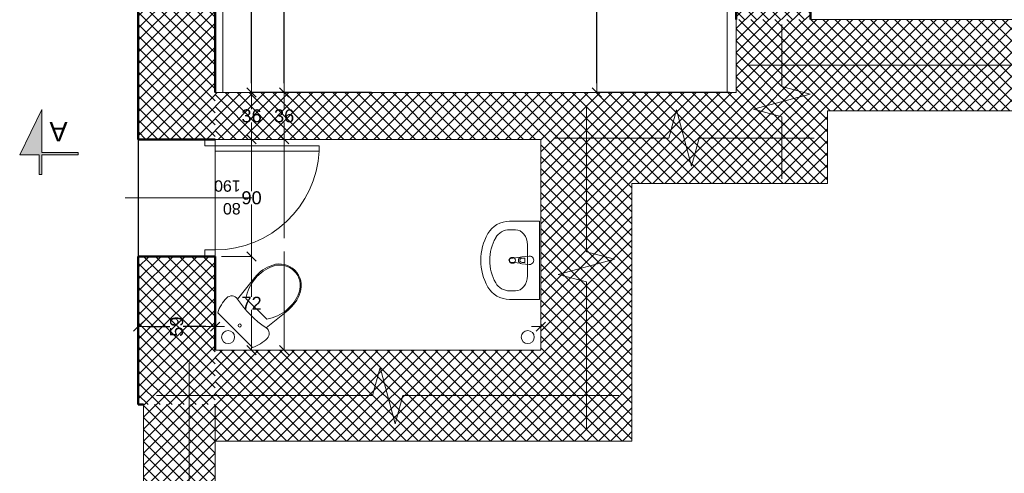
# Model space of a CAD drawing. Header units: millimetres. Extents: x 309006 to 595006, y -33000 to 67000.
# Tile 26 of 55: x 441412 to 448971, y 10075 to 13562. Entities that reach past the tile are written whole.
import ezdxf
from ezdxf.enums import TextEntityAlignment as Align

# ---------------------------------------------------------------- set-up
doc = ezdxf.new("R2010")
doc.units = ezdxf.units.MM
doc.header["$MEASUREMENT"] = 0
doc.linetypes.add('Przerywana 1_100', pattern=[100, 50, -50])
for name, color, linetype in [('Drzwi ArchiCAD', 7, 'Continuous'), ('Opisy', 7, 'Continuous'), ('Wymiary', 7, 'Continuous'), ('Ściany', 7, 'Continuous')]:
    doc.layers.add(name, color=color, linetype=linetype)
for name, color, linetype, lineweight in [('Drzwi ArchiCAD_Nr_pióra__21', 7, 'Continuous', 50), ('Drzwi ArchiCAD_Nr_pióra__3', 7, 'Continuous', 20), ('Drzwi ArchiCAD_Nr_pióra__4', 7, 'Continuous', 20), ('Instalacje_Nr_pióra__245', 34, 'Continuous', 20), ('Opisy_Nr_pióra__120', 7, 'Continuous', 5), ('Znaczniki drzwi ArchiCADa_Nr_pióra__5', 7, 'Continuous', 5), ('Znaczniki_Nr_pióra__6', 7, 'Continuous', 13), ('Ściany_Nr_pióra__21', 7, 'Continuous', 50), ('Ściany_Nr_pióra__3', 7, 'Continuous', 20)]:
    doc.layers.add(name, color=color, linetype=linetype, lineweight=lineweight)
for name, color, linetype, lineweight, true_color in [('Drzwi ArchiCAD_Nr_pióra__82', 7, 'Continuous', 5, 0x4b4b4b), ('Wyposażenie_Nr_pióra__43', 7, 'Continuous', 5, 0x4b4b4b), ('Ściany_Nr_pióra__102', 7, 'Continuous', 5, 0x8c8c8c)]:
    doc.layers.add(name, color=color, linetype=linetype, lineweight=lineweight, true_color=true_color)
doc.styles.add('GENERATED_STYLE_1', font='arial.ttf')
doc.styles.add('GENERATED_STYLE_3', font='arial.ttf')
doc.dimstyles.new('GENERATED_STYLE__1', dxfattribs={"dimtxt": 100, "dimasz": 71.25, "dimexe": 0.18, "dimexo": 50, "dimgap": 0.09, "dimtad": 1, "dimdec": 0, "dimlfac": 0.1, "dimzin": 0, "dimdsep": 46, "dimtxsty": 'GENERATED_STYLE_1', "dimblk": 'ARROWHEAD_6', "dimblk1": 'ARROWHEAD_6', "dimblk2": 'ARROWHEAD_6', "dimcen": 0.09, "dimclrd": 7, "dimclre": 7, "dimclrt": 7, "dimazin": 0, "dimtfac": 1, "dimtdec": 4, "dimtmove": 0, "dimatfit": 3, "dimfxl": 1, "dimtolj": 1, "dimtzin": 0, "dimarcsym": 0})
doc.dimstyles.new('GENERATED_STYLE__2', dxfattribs={"dimtxt": 100, "dimasz": 71.25, "dimexe": 0.18, "dimexo": 50, "dimgap": 0.09, "dimtad": 1, "dimtih": 1, "dimtoh": 1, "dimdec": 0, "dimlfac": 0.1, "dimzin": 0, "dimdsep": 46, "dimtxsty": 'GENERATED_STYLE_1', "dimblk": 'ARROWHEAD_6', "dimblk1": 'ARROWHEAD_6', "dimblk2": 'ARROWHEAD_6', "dimcen": 0.09, "dimclrd": 7, "dimclre": 7, "dimclrt": 7, "dimazin": 0, "dimtfac": 1, "dimtdec": 4, "dimtmove": 0, "dimatfit": 3, "dimfxl": 1, "dimtolj": 1, "dimtzin": 0, "dimarcsym": 0})
pattern_1 = [(45, (0, 0), (-45.961939, 45.961939), []), (135, (0, 0), (45.961939, 45.961939), [])]
pattern_2 = [(135, (465709.09, -272436.916), (-45.961939, -45.961939), []), (225, (465709.09, -272436.916), (-45.961939, 45.961939), [])]

# ---------------------------------------------------------------- blocks, each defined once
blk = doc.blocks.new('D1 Drzwi proste 13_7')
at = {"layer": 'Drzwi ArchiCAD_Nr_pióra__21', "linetype": 'Continuous'}
for p, q in [((-450, 0), (-450, -80)), ((450, 0), (450, -80))]:
    blk.add_line(p, q, dxfattribs=at)
at = {"layer": 'Drzwi ArchiCAD_Nr_pióra__3', "linetype": 'Continuous'}
blk.add_arc((400, 0), 800, 92.86598, 180, dxfattribs=at)
at = {"layer": 'Drzwi ArchiCAD_Nr_pióra__4', "linetype": 'Continuous'}
for p, q in [((400, 800), (360, 800)), ((360, 800), (360, 0)), ((400, 0), (400, 800)), ((-400, 0), (-450, 0)), ((-450, 0), (-450, -80)), ((-400, -80), (-400, 0)), ((360, 0), (400, 0)), ((450, 0), (400, 0)), ((400, 0), (400, -80)), ((450, -80), (450, 0)), ((-450, -80), (-400, -80)), ((400, -80), (450, -80))]:
    blk.add_line(p, q, dxfattribs=at)
at = {"layer": 'Drzwi ArchiCAD_Nr_pióra__82', "linetype": 'Przerywana 1_100'}
for p, q in [((-450, 0), (450, 0)), ((-450, -590), (450, -590))]:
    blk.add_line(p, q, dxfattribs=at)
blk = doc.blocks.new('Znacznik O 13_12')
at = {"layer": 'Znaczniki drzwi ArchiCADa_Nr_pióra__5', "linetype": 'Continuous'}
blk.add_line((0, 281.25), (0, -690), dxfattribs=at)
at = {"layer": 'Znaczniki drzwi ArchiCADa_Nr_pióra__5', "style": 'GENERATED_STYLE_1'}
for tag, p in [('AC_MarkerText_3', (-161.25, 253.5605)), ('AC_MarkerText_2', (13.75, 253.5605))]:
    blk.add_attdef(tag, text='', height=87.5, rotation=270, dxfattribs=at).set_placement(p, align=Align.BOTTOM_LEFT)
blk = doc.blocks.new('Ściana_155', base_point=(293439, 22797.1))
at = {"layer": 'Ściany_Nr_pióra__102', "linetype": 'Continuous'}
h = blk.add_hatch(dxfattribs=at)
h.set_pattern_fill('Bloczki_betonowe', color=256, style=0, pattern_type=2)
h.set_pattern_definition(pattern_1)
h.paths.add_polyline_path([(284179, 23387.1), (283039.7, 23387.1), (283039.7, 22797.1), (284179, 22797.1), (284179, 22877.1)])
h = blk.add_hatch(dxfattribs=at)
h.set_pattern_fill('Bloczki_betonowe', color=256, style=0, pattern_type=2)
h.set_pattern_definition(pattern_1)
h.paths.add_polyline_path([(288979, 23387.1), (285079, 23387.1), (285079, 22877.1), (285079, 22797.1), (288979, 22797.1), (288979, 23307.1)])
at = {"layer": 'Ściany_Nr_pióra__21', "linetype": 'Continuous'}
for p, q in [((284179, 22877.1), (284179, 23387.1)), ((285079, 22877.1), (285079, 23387.1)), ((284179, 22797.1), (284179, 22877.1)), ((285079, 22797.1), (285079, 22877.1))]:
    blk.add_line(p, q, dxfattribs=at)
at = {"layer": 'Ściany_Nr_pióra__21', "linetype": 'Continuous', "flags": 128}
for points in [[(284179, 23387.1), (283039.7, 23387.1)], [(283039.7, 23387.1), (283039.7, 23347.1)], [(288979, 23387.1), (285079, 23387.1)], [(283459, 22797.1), (284179, 22797.1)], [(285439, 22797.1), (288979, 22797.1)]]:
    blk.add_lwpolyline(points, dxfattribs=at)
at = {"layer": 'Drzwi ArchiCAD', "color": 251, "linetype": 'Continuous', "lineweight": 20, "true_color": 0x6a6a6a, "xscale": -1, "zscale": 1000, "rotation": 180}
blk.add_blockref('D1 Drzwi proste 13_7', (284629, 22797.1), dxfattribs=at)
at = {"layer": 'Znaczniki drzwi ArchiCADa_Nr_pióra__5'}
ref = blk.add_blockref('Znacznik O 13_12', (284629, 22797.1), dxfattribs=dict(at, rotation=180))
ref.add_attrib('AC_MarkerText_2', '80', dxfattribs={"color": 7, "height": 87.5, "rotation": 90, "style": 'GENERATED_STYLE_1'}).set_placement((284615.3, 22600.7), align=Align.BOTTOM_LEFT)
ref.add_attrib('AC_MarkerText_3', '190', dxfattribs={"color": 7, "height": 87.5, "rotation": 90, "style": 'GENERATED_STYLE_1'}).set_placement((284790.3, 22600.7), align=Align.BOTTOM_LEFT)
blk = doc.blocks.new('Ściana_194', base_point=(285999, 18797.1))
at = {"layer": 'Ściany_Nr_pióra__102', "linetype": 'Continuous'}
h = blk.add_hatch(dxfattribs=at)
h.set_pattern_fill('Bloczki_betonowe', color=256, style=0, pattern_type=2)
h.set_pattern_definition(pattern_1)
h.paths.add_polyline_path([(285999, 18227.1), (290139, 18227.1), (290429, 18797.1), (285999, 18797.1)])
at = {"layer": 'Ściany_Nr_pióra__21', "linetype": 'Continuous', "flags": 128}
for points in [[(290429, 18797.1), (285999, 18797.1)], [(285999, 18227.1), (290139, 18227.1)]]:
    blk.add_lwpolyline(points, dxfattribs=at)
blk = doc.blocks.new('ARROWHEAD_6')
at = {"color": 0, "linetype": 'Continuous', "lineweight": 0}
for p, q in [((0, 0), (-1, 0)), ((-0.5, -0.5), (0.5, 0.5))]:
    blk.add_line(p, q, dxfattribs=at)
blk = doc.blocks.new('*D1402')
at = {"layer": 'Defpoints', "color": 0}
for p in [(442912, 16542.1), (443192, 16542.1), (444162, 13002.1)]:
    blk.add_point(p, dxfattribs=at)
at = {"layer": 'Wymiary', "color": 7, "linetype": 'Continuous', "lineweight": -2}
for p, q in [((442962, 16542.1), (443192.2, 16542.1)), ((443192, 16470.9), (443192, 14823.2)), ((443192, 13073.4), (443192, 14721)), ((444112, 13002.1), (443191.8, 13002.1))]:
    blk.add_line(p, q, dxfattribs=at)
at = {"layer": 'Wymiary', "color": 7, "lineweight": -2, "xscale": 71.25, "yscale": 71.25, "zscale": 71.25}
for p, rotation in [((443192, 16542.1), 90), ((443192, 13002.1), 270)]:
    blk.add_blockref('ARROWHEAD_6', p, dxfattribs=dict(at, rotation=rotation))
at = {"layer": 'Wymiary', "color": 7, "lineweight": 5, "insert": (443192, 14772.1), "char_height": 100, "attachment_point": 5, "style": 'GENERATED_STYLE_1'}
blk.add_mtext('\\A1;354', dxfattribs=at)
blk = doc.blocks.new('*D1406')
at = {"layer": 'Defpoints', "color": 0}
for p in [(443442, 21002.1), (444912, 21002.1), (444162, 13002.1)]:
    blk.add_point(p, dxfattribs=at)
at = {"layer": 'Wymiary', "color": 7, "linetype": 'Continuous', "lineweight": -2}
for p, q in [((444862, 21002.1), (443441.8, 21002.1)), ((443442, 20930.9), (443442, 17053.2)), ((443442, 13073.4), (443442, 16951)), ((444112, 13002.1), (443441.8, 13002.1))]:
    blk.add_line(p, q, dxfattribs=at)
at = {"layer": 'Wymiary', "color": 7, "lineweight": -2, "xscale": 71.25, "yscale": 71.25, "zscale": 71.25}
for p, rotation in [((443442, 21002.1), 90), ((443442, 13002.1), 270)]:
    blk.add_blockref('ARROWHEAD_6', p, dxfattribs=dict(at, rotation=rotation))
at = {"layer": 'Wymiary', "color": 7, "lineweight": 5, "insert": (443442, 17002.1), "char_height": 100, "attachment_point": 5, "style": 'GENERATED_STYLE_1'}
blk.add_mtext('\\A1;800', dxfattribs=at)
blk = doc.blocks.new('*D1408')
at = {"layer": 'Defpoints', "color": 0}
for p in [(445842, 17992.1), (446912, 17992.1), (446912, 13002.1)]:
    blk.add_point(p, dxfattribs=at)
at = {"layer": 'Wymiary', "color": 7, "linetype": 'Continuous', "lineweight": -2}
for p, q in [((446862, 17992.1), (445841.8, 17992.1)), ((445842, 17920.9), (445842, 15548.2)), ((445842, 13073.4), (445842, 15446)), ((446862, 13002.1), (445841.8, 13002.1))]:
    blk.add_line(p, q, dxfattribs=at)
at = {"layer": 'Wymiary', "color": 7, "lineweight": -2, "xscale": 71.25, "yscale": 71.25, "zscale": 71.25}
for p, rotation in [((445842, 17992.1), 90), ((445842, 13002.1), 270)]:
    blk.add_blockref('ARROWHEAD_6', p, dxfattribs=dict(at, rotation=rotation))
at = {"layer": 'Wymiary', "color": 7, "lineweight": 5, "insert": (445842, 15497.1), "char_height": 100, "attachment_point": 5, "style": 'GENERATED_STYLE_1'}
blk.add_mtext('\\A1;499', dxfattribs=at)
blk = doc.blocks.new('*D1418')
at = {"layer": 'Defpoints', "color": 0}
for p in [(442322, 15802.5), (442322, 11202.1), (442912, 11022.1)]:
    blk.add_point(p, dxfattribs=at)
at = {"layer": 'Wymiary', "color": 7, "linetype": 'Continuous', "lineweight": -2}
for p, q in [((442322, 15752.5), (442322, 11201.9)), ((442393.2, 11202.1), (442565.8, 11202.1)), ((442840.7, 11202.1), (442668.1, 11202.1)), ((442912, 11072.1), (442912, 11202.3))]:
    blk.add_line(p, q, dxfattribs=at)
at = {"layer": 'Wymiary', "color": 7, "lineweight": -2, "xscale": 71.25, "yscale": 71.25, "zscale": 71.25, "rotation": 180}
blk.add_blockref('ARROWHEAD_6', (442322, 11202.1), dxfattribs=at)
at = {"layer": 'Wymiary', "color": 7, "lineweight": -2, "xscale": 71.25, "yscale": 71.25, "zscale": 71.25}
blk.add_blockref('ARROWHEAD_6', (442912, 11202.1), dxfattribs=at)
at = {"layer": 'Wymiary', "color": 7, "lineweight": 5, "insert": (442617, 11202.1), "char_height": 100, "attachment_point": 5, "rotation": 90, "style": 'GENERATED_STYLE_1'}
blk.add_mtext('\\A1;59', dxfattribs=at)

msp = doc.modelspace()

# ---------------------------------------------------------------- hatches: boundary and pattern name
at = {"layer": 'Ściany_Nr_pióra__102', "linetype": 'Continuous', "lineweight": 5}
h = msp.add_hatch(dxfattribs=at)
h.set_pattern_fill('Bloczki_betonowe', color=256, angle=90, style=0, pattern_type=2)
h.set_pattern_definition(pattern_2)
h.paths.add_polyline_path([(458082, 13562.1), (446912, 13562.1), (447612, 12862.1), (458082, 12862.1)])
h = msp.add_hatch(dxfattribs=at)
h.set_pattern_fill('Bloczki_betonowe', color=256, angle=90, style=0, pattern_type=2)
h.set_pattern_definition(pattern_2)
h.paths.add_polyline_path([(447612, 12302.1), (447612, 12862.1), (446912, 13562.1), (446912, 13002.1)])
h = msp.add_hatch(dxfattribs=at)
h.set_pattern_fill('Bloczki_betonowe', color=256, angle=90, style=0, pattern_type=2)
h.set_pattern_definition(pattern_2)
h.paths.add_polyline_path([(445412, 13002.1), (442912, 13002.1), (442912, 12642.1), (445412, 12642.1)])
h = msp.add_hatch(dxfattribs=at)
h.set_pattern_fill('Bloczki_betonowe', color=256, angle=90, style=0, pattern_type=2)
h.set_pattern_definition(pattern_2)
h.paths.add_polyline_path([(446112, 10322.1), (446112, 12302.1), (445412, 13002.1), (445412, 11022.1)])
h = msp.add_hatch(dxfattribs=at)
h.set_pattern_fill('Bloczki_betonowe', color=256, angle=90, style=0, pattern_type=2)
h.set_pattern_definition(pattern_2)
h.paths.add_polyline_path([(446912, 13002.1), (445412, 13002.1), (446112, 12302.1), (447612, 12302.1)])
h = msp.add_hatch(dxfattribs=at)
h.set_pattern_fill('Bloczki_betonowe', color=256, angle=90, style=0, pattern_type=2)
h.set_pattern_definition(pattern_2)
h.paths.add_polyline_path([(442912, 10322.1), (446112, 10322.1), (445412, 11022.1), (442912, 11022.1)])
h = msp.add_hatch(dxfattribs=at)
h.set_pattern_fill('Bloczki_betonowe', color=256, angle=90, style=0, pattern_type=2)
h.set_pattern_definition(pattern_2)
h.paths.add_polyline_path([(442362, 10602.8), (442362, 7832.1), (442912, 8532.1), (442912, 10602.8)])

# ---------------------------------------------------------------- linework, layer by layer
at = {"layer": 'Instalacje_Nr_pióra__245', "linetype": 'Continuous', "lineweight": 5}
for centre in [(443012, 11122.1), (445312, 11122.1)]:
    msp.add_circle(centre, 50, dxfattribs=at)
at = {"layer": 'Opisy', "color": 9, "linetype": 'Continuous', "lineweight": 5}
for p, q in [((445412, 12642.1), (442912, 12642.1)), ((442912, 12642.1), (442912, 11022.1)), ((445412, 11022.1), (445412, 12642.1)), ((442912, 11022.1), (445412, 11022.1))]:
    msp.add_line(p, q, dxfattribs=at)
at = {"layer": 'Opisy', "color": 9, "linetype": 'Continuous', "lineweight": 5, "flags": 128}
for points in [[(446912, 21002.1), (442912, 21002.1), (442912, 13002.1), (446912, 13002.1)], [(455482, 16432.1), (449822, 16432.1), (449822, 17702.1), (447482, 17702.1), (447482, 13562.1), (455482, 13562.1)]]:
    msp.add_lwpolyline(points, close=True, dxfattribs=at)
at = {"layer": 'Opisy_Nr_pióra__120', "linetype": 'Continuous', "lineweight": 5}
for p, q in [((447262, 13525.6), (447262, 13048.6)), ((454300.5, 13212.1), (447012, 13212.1)), ((447262, 13048.6), (447479.3, 12990.3)), ((447044.7, 12873.9), (447479.3, 12990.3)), ((445762, 12902.1), (445762, 11778.6)), ((446453.8, 12869.4), (446395.5, 12652.1)), ((446453.8, 12869.4), (446570.2, 12434.8)), ((447044.7, 12873.9), (447262, 12815.6)), ((447262, 12815.6), (447262, 12338.6)), ((446395.5, 12652.1), (445512, 12652.1)), ((446628.5, 12652.1), (446570.2, 12434.8)), ((447512, 12652.1), (446628.5, 12652.1)), ((445544.7, 11603.9), (445979.3, 11720.3)), ((445762, 11778.6), (445979.3, 11720.3)), ((445544.7, 11603.9), (445762, 11545.6)), ((445762, 11545.6), (445762, 10422.1)), ((442712, 10922.1), (442712, 9543.6)), ((444178.8, 10889.4), (444120.5, 10672.1)), ((444178.8, 10889.4), (444295.2, 10454.8)), ((444120.5, 10672.1), (442462, 10672.1)), ((444353.5, 10672.1), (444295.2, 10454.8)), ((446012, 10672.1), (444353.5, 10672.1))]:
    msp.add_line(p, q, dxfattribs=at)
at = {"layer": 'Wymiary', "color": 7, "linetype": 'Continuous', "lineweight": 5}
for p, q in [((444112, 13002.1), (443191.8, 13002.1)), ((444112, 13002.1), (443441.8, 13002.1)), ((443192, 12930.9), (443192, 12873.2)), ((443442, 12930.9), (443442, 12873.2)), ((443192, 12713.4), (443192, 12771)), ((443442, 12713.4), (443442, 12771)), ((444112, 12642.1), (443191.8, 12642.1)), ((444112, 12642.1), (443191.8, 12642.1)), ((445362, 12642.1), (443441.8, 12642.1)), ((445362, 12642.1), (443441.8, 12642.1)), ((443192, 12570.9), (443192, 12243.2)), ((443442, 12570.9), (443442, 11883.2)), ((443192, 11813.4), (443192, 12141)), ((442962, 11742.1), (443192.2, 11742.1)), ((442962, 11742.1), (443192.2, 11742.1)), ((443442, 11093.4), (443442, 11781)), ((443192, 11670.9), (443192, 11432.4)), ((443192, 11093.4), (443192, 11331.8)), ((442912, 11072.1), (442912, 11202.3)), ((445412, 11072.1), (445412, 11202.3)), ((442962, 11022.1), (443192.2, 11022.1)), ((445362, 11022.1), (443441.8, 11022.1))]:
    msp.add_line(p, q, dxfattribs=at)
at = {"layer": 'Wyposażenie_Nr_pióra__43', "linetype": 'Continuous', "lineweight": 5}
for p, q in [((445402, 12012.1), (445172.9, 12012.1)), ((445218.7, 11946.9), (445172.9, 11946.9)), ((445402, 12012.1), (445402, 11412.1)), ((445309.7, 11830.9), (445309.7, 11593.3)), ((445181.5, 11726.6), (445253.6, 11735.2)), ((445266.6, 11739.5), (445323.8, 11744.7)), ((445289.9, 11729.9), (445269.6, 11729.9)), ((445289.9, 11694.4), (445289.9, 11729.9)), ((445253.6, 11689), (445181.5, 11697.6)), ((445266.6, 11684.7), (445323.8, 11679.5)), ((445269.6, 11694.4), (445289.9, 11694.4)), ((443083.3, 11414.5), (443216.9, 11580.2)), ((445309.7, 11593.3), (445309.7, 11593.3)), ((443308.3, 11259.3), (443149.2, 11418.4)), ((445218.7, 11477.3), (445172.9, 11477.3)), ((445402, 11412.1), (445172.9, 11412.1)), ((443199.2, 11042.1), (442932, 11309.3)), ((443304.3, 11193.5), (443470.1, 11327))]:
    msp.add_line(p, q, dxfattribs=at)
at = {"layer": 'Wyposażenie_Nr_pióra__43', "linetype": 'Continuous', "lineweight": 5, "extrusion": (0, 0, -1)}
for centre, major_axis, ratio, start_param, end_param in [((445172.9, 11831), (189.4, 0), 0.956522, 3.638567, 4.712389), ((445172.9, 11831), (121.2, 0), 0.956522, 3.638567, 4.712389), ((445218.7, 11830.9), (0, 116), 0.784675, 0, 1.570796), ((445402, 11712.1), (450, 0), 0.956522, 2.644618, 3.638567), ((445402, 11712.1), (381.8, 0), 0.956522, 2.644618, 3.638567), ((445183.4, 11712.1), (15.3, 0), 0.956522, 1.695394, 4.587791), ((445269.2, 11712.1), (28.8, 0), 0.956522, 1.661023, 4.622162), ((445269.6, 11712.1), (18.5, 0), 0.956522, 1.570796, 4.712389), ((445323.8, 11712.1), (34.1, 0), 0.956522, 4.712389, 7.853982), ((443471.6, 11361.2), (231.8, -231.8), 0.9963, 2.52997, 3.570063), ((443450.2, 11391.9), (212, -212), 0.9963, 3.034838, 3.601943), ((443407.6, 11517.7), (118, -118), 0.9963, 3.601916, 5.822859), ((443407.6, 11517.7), (112.3, -112.3), 0.9963, 3.60199, 5.822808), ((445218.7, 11593.3), (0, 116), 0.784675, 1.570796, 3.141593), ((445172.9, 11593.3), (189.4, 0), 0.956522, 1.570796, 2.644618), ((445172.9, 11593.3), (121.2, 0), 0.956522, 1.570796, 2.644618), ((443204.7, 11219.7), (203.2, -203.2), 0.9963, 2.672126, 3.141601), ((443039.2, 11385.2), (37.6, -37.6), 0.9963, 3.141628, 4.912784), ((443735.8, 11845.9), (555.1, -555.1), 0.9963, 1.370375, 1.771221), ((443735.8, 11845.9), (555.1, -555.1), 0.9963, 1.370375, 1.771221), ((443735.8, 11845.9), (555.1, -555.1), 0.9963, 1.37037, 1.771222), ((443251.1, 11581.7), (231.8, -231.8), 0.9963, 5.854715, 6.894808), ((443281.7, 11560.4), (212, -212), 0.9963, 5.822835, 6.38994), ((443275.1, 11149.3), (37.6, -37.6), 0.9963, 4.511994, 6.28315), ((443109.5, 11314.9), (203.2, -203.2), 0.9963, 6.283177, 6.752652)]:
    msp.add_ellipse(centre, major_axis=major_axis, ratio=ratio, start_param=start_param, end_param=end_param, dxfattribs=at)
for centre, major_axis, ratio in [((445194.8, 11712.1), (23.9, 0), 0.956522), ((443100.7, 11210.9), (8.62, -8.62), 0.9963), ((443100.7, 11210.9), (8.62, -8.62), 0.9963)]:
    msp.add_ellipse(centre, major_axis=major_axis, ratio=ratio, dxfattribs=at)
at = {"layer": 'Znaczniki_Nr_pióra__6', "linetype": 'Continuous', "lineweight": 5}
for p, q in [((441582, 12872.1), (441412, 12522.1)), ((441582, 12542.1), (441582, 12872.1)), ((441412, 12522.1), (441562, 12522.1)), ((441562, 12522.1), (441562, 12372.1)), ((441862, 12542.1), (441582, 12542.1)), ((441582, 12372.1), (441582, 12522.1)), ((441582, 12522.1), (441862, 12522.1)), ((441862, 12522.1), (441862, 12542.1)), ((441562, 12372.1), (441582, 12372.1))]:
    msp.add_line(p, q, dxfattribs=at)
at = {"layer": 'Znaczniki_Nr_pióra__6', "linetype": 'Continuous', "lineweight": 5, "extrusion": (0, 0, -1)}
for points in [[(-441562, 12522.1), (-441582, 12872.1), (-441412, 12522.1)], [(-441582, 12872.1), (-441562, 12522.1), (-441582, 12372.1)], [(-441582, 12372.1), (-441562, 12522.1), (-441562, 12372.1)], [(-441862, 12522.1), (-441582, 12542.1), (-441582, 12522.1)], [(-441582, 12542.1), (-441862, 12522.1), (-441862, 12542.1)]]:
    msp.add_solid(points, dxfattribs=at)
at = {"layer": 'Znaczniki_Nr_pióra__6', "linetype": 'Continuous', "lineweight": 5}
for points in [[(441582, 12872.1), (441582, 12372.1), (441582, 12522.1)], [(441582, 12872.1), (441582, 12522.1), (441582, 12542.1)]]:
    msp.add_solid(points, dxfattribs=at)
at = {"layer": 'Ściany_Nr_pióra__21', "linetype": 'Continuous', "lineweight": 5, "flags": 128}
for points in [[(446912, 13562.1), (446912, 13002.1)], [(455482, 13562.1), (447482, 13562.1)], [(445412, 13002.1), (442912, 13002.1)], [(446912, 13002.1), (445412, 13002.1)], [(447612, 12862.1), (458082, 12862.1)], [(447612, 12302.1), (447612, 12862.1)], [(442912, 12642.1), (445412, 12642.1)], [(445412, 12642.1), (445412, 11022.1)], [(446112, 10322.1), (446112, 12302.1)], [(446112, 12302.1), (447612, 12302.1)], [(445412, 11022.1), (442912, 11022.1)], [(442362, 10602.8), (442362, 7832.1)], [(442912, 8532.1), (442912, 10602.8)], [(442912, 10322.1), (446112, 10322.1)]]:
    msp.add_lwpolyline(points, dxfattribs=at)
at = {"layer": 'Ściany_Nr_pióra__3', "linetype": 'Continuous', "lineweight": 5}
for p, q in [((446842, 17992.1), (446842, 13002.1)), ((442972, 13002.1), (442972, 16542.1))]:
    msp.add_line(p, q, dxfattribs=at)

# ---------------------------------------------------------------- block references
at = {"layer": 'Wymiary', "color": 7, "lineweight": 5, "xscale": 71.25, "yscale": 71.25, "zscale": 71.25}
for p, rotation in [((443192, 13002.1), 90), ((443442, 13002.1), 90), ((443192, 12642.1), 270), ((443442, 12642.1), 270), ((443192, 12642.1), 90), ((443442, 12642.1), 90), ((443192, 11742.1), 270), ((443192, 11742.1), 90), ((442912, 11202.1), 180), ((443192, 11022.1), 270), ((443442, 11022.1), 270)]:
    msp.add_blockref('ARROWHEAD_6', p, dxfattribs=dict(at, rotation=rotation))
msp.add_blockref('ARROWHEAD_6', (445412, 11202.1), dxfattribs=at)
at = {"layer": 'Ściany', "lineweight": 5, "rotation": 90}
for name, p in [('Ściana_155', (442912, 21002.1)), ('Ściana_194', (446912, 13562.1))]:
    msp.add_blockref(name, p, dxfattribs=at)

# ---------------------------------------------------------------- texts
at = {"layer": 'Wymiary', "color": 7, "lineweight": 5, "char_height": 100, "attachment_point": 5, "style": 'GENERATED_STYLE_1'}
for s, insert in [('\\A1;36', (443192, 12822.1)), ('\\A1;36', (443442, 12822.1)), ('\\A1;90', (443192, 12192.1)), ('\\A1;72', (443192, 11382.1))]:
    msp.add_mtext(s, dxfattribs=dict(at, insert=insert))
at = {"layer": 'Znaczniki_Nr_pióra__6', "linetype": 'Continuous', "lineweight": 5, "style": 'GENERATED_STYLE_3'}
msp.add_text('A', height=150, rotation=180, dxfattribs=at).set_placement((441780.1, 12776.4))

# ---------------------------------------------------------------- dimensions: what is measured, and where the dimension line sits
at = {"layer": 'Wymiary', "linetype": 'Continuous', "lineweight": 5}
for base, p1, p2, picture, middle in [((443442, 21002.1), (444162, 13002.1), (444912, 21002.1), '*D1406', (443442, 17002.1)), ((445842, 17992.1), (446912, 13002.1), (446912, 17992.1), '*D1408', (445842, 15497.1)), ((443192, 16542.1), (444162, 13002.1), (442912, 16542.1), '*D1402', (443192, 14772.1))]:
    dim = msp.add_linear_dim(base=base, p1=p1, p2=p2, angle=90, dimstyle='GENERATED_STYLE__2', dxfattribs=at)
    dim.commit()
    dim.dimension.update_dxf_attribs({"geometry": picture, "text_midpoint": middle, "dimtype": 160})
dim = msp.add_linear_dim(base=(442322, 11202.1), p1=(442912, 11022.1), p2=(442322, 15802.5), angle=180, dimstyle='GENERATED_STYLE__1', dxfattribs=at)
dim.commit()
dim.dimension.update_dxf_attribs({"geometry": '*D1418', "text_midpoint": (442617, 11202.1), "dimtype": 160, "text_rotation": 90})

doc.saveas('drawing.dxf')
